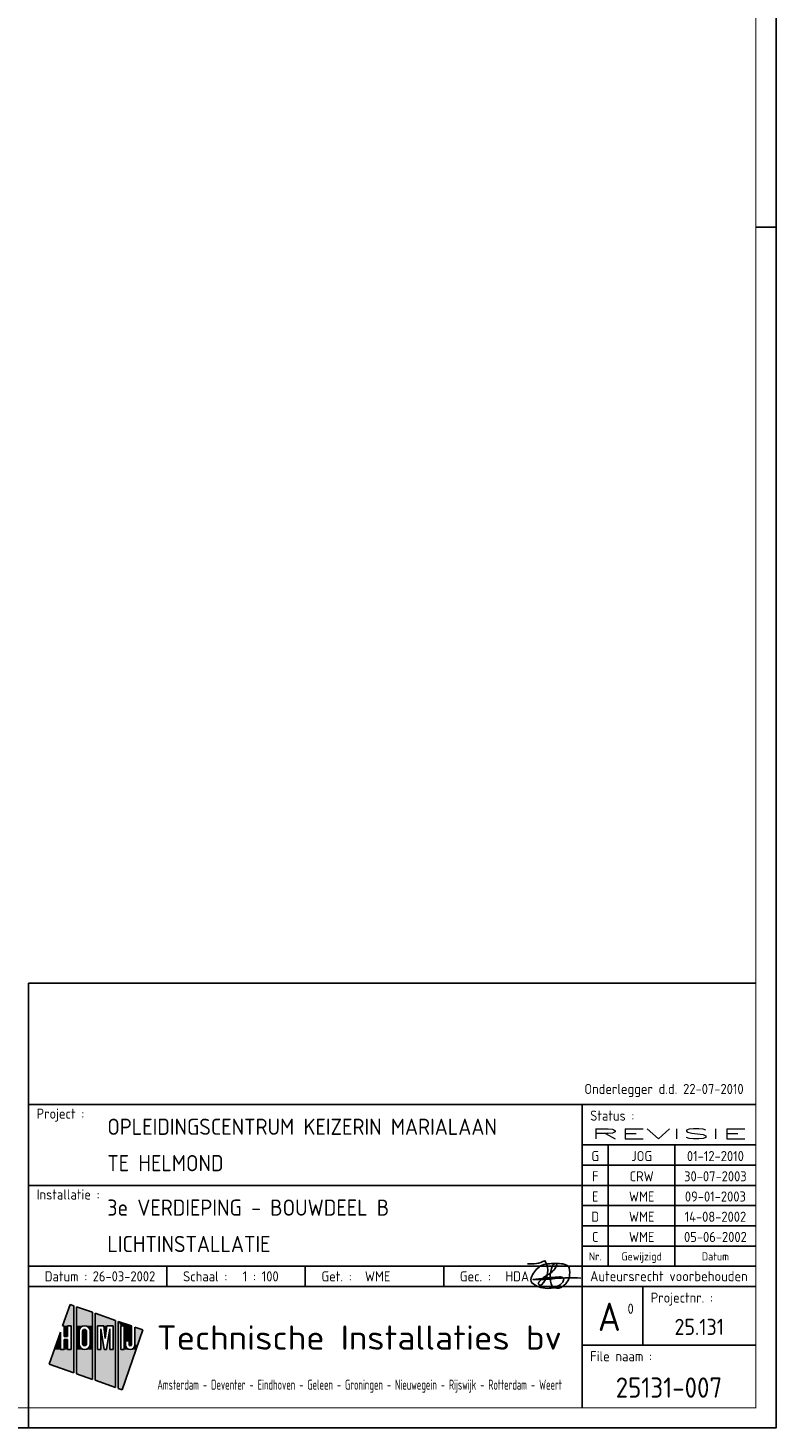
# Model space of a CAD drawing. Header units: millimetres. Extents: x 92017 to 243086, y 190 to 84290.
# Tile 14 of 19: x 224572 to 243086, y 190 to 34814. Entities that reach past the tile are written whole.
import ezdxf
from ezdxf.enums import TextEntityAlignment as Align

# ---------------------------------------------------------------- set-up
doc = ezdxf.new("R2010")
doc.units = ezdxf.units.MM
doc.header["$LTSCALE"] = 100
doc.layers.get('0').update_dxf_attribs({"linetype": 'CONTINUOUS'})
for name, color, linetype in [('02-61-50-lijn050', 90, 'CONTINUOUS'), ('EB63202-_ATTRIB', 2, 'CONTINUOUS'), ('LIJN025', 10, 'CONTINUOUS'), ('LIJN050', 90, 'CONTINUOUS'), ('TEKST18', 210, 'CONTINUOUS'), ('TEKST25', 10, 'CONTINUOUS'), ('TEKST35', 50, 'CONTINUOUS'), ('TEKST50', 90, 'CONTINUOUS'), ('TEKST70', 130, 'CONTINUOUS')]:
    doc.layers.add(name, color=color, linetype=linetype)
doc.styles.add('HELV', font='ISO.SHX')
doc.styles.add('ISO', font='ISO.SHX')
doc.styles.add('MAATVOERING', font='iso.shx')
doc.styles.add('ROMAND', font='romand')

# ---------------------------------------------------------------- blocks, each defined once
blk = doc.blocks.new('A0-GE')
at = {"layer": 'LIJN025'}
for p, q in [((1495, 297), (1500, 297)), ((1315, 80), (1495, 80)), ((1452, 80), (1452, 5)), ((1452, 70), (1495, 70)), ((1458.5, 70), (1458.5, 40)), ((1475, 70), (1475, 40)), ((1452, 65), (1495, 65)), ((1315, 60), (1452, 60)), ((1452, 60), (1495, 60)), ((1452, 55), (1495, 55)), ((1452, 50), (1495, 50)), ((1452, 45), (1495, 45)), ((1315, 40), (1495, 40)), ((1349.25, 35), (1349.25, 40)), ((1383.5, 35), (1383.5, 40)), ((1417.75, 35), (1417.75, 40)), ((1315, 35), (1495, 35)), ((1467, 35), (1467, 20.5)), ((1325.28, 30.55), (1323.44, 25.28)), ((1326.23, 30.22), (1325.28, 30.55)), ((1326.23, 13.64), (1326.23, 30.22)), ((1330.81, 28.62), (1326.85, 30)), ((1326.85, 30), (1326.85, 13.42)), ((1330.81, 12.03), (1330.81, 28.62)), ((1336.53, 26.61), (1331.49, 28.38)), ((1331.49, 28.38), (1331.49, 11.8)), ((1323.44, 25.28), (1323.78, 25.28)), ((1323.78, 25.28), (1323.78, 22.62)), ((1324.68, 25.28), (1325.58, 25.28)), ((1324.68, 22.62), (1324.68, 25.28)), ((1325.58, 25.28), (1325.58, 19.41)), ((1327.51, 23.91), (1327.61, 24.43)), ((1327.61, 24.43), (1327.9, 24.86)), ((1327.9, 24.86), (1328.35, 25.18)), ((1328.35, 25.18), (1328.88, 25.28)), ((1328.46, 24.14), (1328.63, 24.32)), ((1328.63, 24.32), (1328.89, 24.39)), ((1328.88, 25.28), (1329.41, 25.18)), ((1328.89, 24.39), (1329.13, 24.32)), ((1329.13, 24.32), (1329.31, 24.14)), ((1329.41, 25.18), (1329.85, 24.88)), ((1329.85, 24.88), (1330.14, 24.45)), ((1330.14, 24.45), (1330.25, 23.91)), ((1332.1, 19.41), (1332.1, 25.28)), ((1332.1, 25.28), (1333.62, 25.28)), ((1333.72, 19.41), (1332.87, 24.56)), ((1332.87, 24.56), (1332.87, 19.41)), ((1333.62, 25.28), (1334, 22.14)), ((1334, 22.14), (1334.38, 25.28)), ((1335.15, 24.56), (1334.29, 19.41)), ((1334.38, 25.28), (1335.92, 25.28)), ((1335.15, 19.41), (1335.15, 24.56)), ((1335.92, 25.28), (1335.92, 19.41)), ((1336.53, 10.03), (1336.53, 26.61)), ((1340.46, 25.24), (1337.21, 26.37)), ((1337.21, 26.37), (1337.21, 9.79)), ((1337.81, 19.41), (1337.81, 25.28)), ((1337.81, 25.28), (1338.69, 25.28)), ((1338.14, 9.47), (1343.31, 24.24)), ((1338.69, 25.28), (1338.69, 19.41)), ((1340.46, 20.62), (1340.46, 25.24)), ((1343.31, 24.24), (1341.31, 24.94)), ((1341.31, 24.94), (1341.31, 20.61)), ((1322.88, 23.67), (1320.11, 15.78)), ((1322.88, 19.41), (1322.88, 23.67)), ((1323.78, 22.62), (1324.68, 22.62)), ((1324.68, 21.86), (1323.78, 21.86)), ((1323.78, 21.86), (1323.78, 19.41)), ((1324.68, 19.41), (1324.68, 21.86)), ((1327.51, 20.8), (1327.51, 23.91)), ((1327.61, 20.28), (1327.51, 20.8)), ((1328.39, 23.89), (1328.46, 24.14)), ((1328.39, 20.81), (1328.39, 23.89)), ((1328.45, 20.57), (1328.39, 20.81)), ((1329.31, 24.14), (1329.38, 23.89)), ((1329.38, 20.81), (1329.32, 20.56)), ((1329.38, 23.89), (1329.38, 20.81)), ((1330.25, 20.8), (1330.15, 20.26)), ((1330.25, 23.91), (1330.25, 20.8)), ((1339.02, 20.61), (1339.02, 21.54)), ((1339.02, 21.54), (1339.88, 21.54)), ((1339.88, 21.54), (1339.88, 20.62)), ((1323.78, 19.41), (1322.88, 19.41)), ((1325.58, 19.41), (1324.68, 19.41)), ((1327.91, 19.82), (1327.61, 20.28)), ((1328.37, 19.52), (1327.91, 19.82)), ((1328.91, 19.41), (1328.37, 19.52)), ((1328.64, 20.38), (1328.45, 20.57)), ((1328.89, 20.32), (1328.64, 20.38)), ((1329.14, 20.38), (1328.89, 20.32)), ((1329.43, 19.53), (1328.91, 19.41)), ((1329.32, 20.56), (1329.14, 20.38)), ((1329.86, 19.83), (1329.43, 19.53)), ((1330.15, 20.26), (1329.86, 19.83)), ((1332.87, 19.41), (1332.1, 19.41)), ((1334.29, 19.41), (1333.72, 19.41)), ((1335.92, 19.41), (1335.15, 19.41)), ((1338.69, 19.41), (1337.81, 19.41)), ((1339.09, 20.16), (1339.02, 20.61)), ((1339.34, 19.76), (1339.09, 20.16)), ((1339.7, 19.5), (1339.34, 19.76)), ((1340.16, 19.41), (1339.7, 19.5)), ((1339.88, 20.62), (1339.97, 20.41)), ((1339.97, 20.41), (1340.17, 20.33)), ((1340.61, 19.5), (1340.16, 19.41)), ((1340.17, 20.33), (1340.37, 20.41)), ((1340.37, 20.41), (1340.46, 20.62)), ((1340.99, 19.77), (1340.61, 19.5)), ((1341.24, 20.17), (1340.99, 19.77)), ((1341.31, 20.61), (1341.24, 20.17)), ((1452, 20.5), (1495, 20.5)), ((1320.11, 15.78), (1326.23, 13.64)), ((1326.85, 13.42), (1330.81, 12.03)), ((1331.49, 11.8), (1336.53, 10.03)), ((1337.21, 9.79), (1338.14, 9.47)), ((1315, 0), (1315, 5))]:
    blk.add_line(p, q, dxfattribs=at)
blk.add_lwpolyline([(1500, 841), (1500, 0), (311, 0), (311, 841)], close=True, dxfattribs=at)
for points in [[(1323.44, 25.28), (1325.28, 30.55), (1326.23, 25.28), (1326.23, 30.22)], [(1326.85, 25.28), (1326.85, 30), (1330.81, 25.28), (1330.81, 28.62)], [(1331.49, 25.28), (1331.49, 28.38), (1336.53, 25.28), (1336.53, 26.61)], [(1323.78, 22.62), (1323.78, 25.28), (1324.68, 22.62), (1324.68, 25.28)], [(1325.58, 19.41), (1325.58, 25.28), (1326.23, 19.41), (1326.23, 25.28)], [(1326.85, 23.91), (1326.85, 25.28), (1327.51, 23.91), (1327.61, 24.43)], [(1327.61, 24.43), (1326.85, 25.28), (1327.9, 24.86), (1326.85, 25.28)], [(1327.9, 24.86), (1326.85, 25.28), (1328.35, 25.18), (1326.85, 25.28)], [(1328.35, 25.18), (1326.85, 25.28), (1328.88, 25.28), (1326.85, 25.28)], [(1328.46, 24.14), (1328.63, 24.32), (1329.31, 24.14), (1329.13, 24.32)], [(1328.63, 24.32), (1328.89, 24.39), (1329.13, 24.32), (1328.89, 24.39)], [(1329.41, 25.18), (1328.88, 25.28), (1329.41, 25.18), (1330.81, 25.28)], [(1329.85, 24.88), (1329.41, 25.18), (1329.85, 24.88), (1330.81, 25.28)], [(1330.14, 24.45), (1329.85, 24.88), (1330.14, 24.45), (1330.81, 25.28)], [(1330.25, 23.91), (1330.14, 24.45), (1330.81, 23.91), (1330.81, 25.28)], [(1331.49, 19.41), (1331.49, 25.28), (1332.1, 19.41), (1332.1, 25.28)], [(1332.87, 19.41), (1332.87, 24.56), (1333.72, 19.41), (1332.87, 24.56)], [(1334, 22.14), (1333.62, 25.28), (1334, 22.14), (1334.38, 25.28)], [(1334.29, 19.41), (1335.15, 24.56), (1335.15, 19.41), (1335.15, 24.56)], [(1335.92, 19.41), (1335.92, 25.28), (1336.53, 19.41), (1336.53, 25.28)], [(1337.21, 19.41), (1337.21, 26.37), (1337.81, 19.41), (1337.81, 25.28)], [(1337.81, 25.28), (1337.21, 26.37), (1338.69, 25.28), (1337.21, 26.37)], [(1338.69, 25.28), (1337.21, 26.37), (1340.46, 25.24), (1337.21, 26.37)], [(1338.69, 25.24), (1338.69, 25.28), (1340.46, 25.24)], [(1338.69, 21.54), (1338.69, 25.24), (1340.46, 21.54), (1340.46, 25.24)], [(1341.31, 20.61), (1341.31, 24.94), (1342.04, 20.61), (1343.31, 24.24)], [(1321.39, 19.41), (1322.88, 23.67), (1322.88, 19.41), (1322.88, 23.67)], [(1323.78, 19.41), (1323.78, 21.86), (1324.68, 19.41), (1324.68, 21.86)], [(1326.85, 20.8), (1326.85, 23.91), (1327.51, 20.8), (1327.51, 23.91)], [(1326.85, 19.41), (1326.85, 20.8), (1326.85, 19.41), (1327.51, 20.8)], [(1326.85, 19.41), (1327.51, 20.8), (1326.85, 19.41), (1327.61, 20.28)], [(1328.39, 23.89), (1328.46, 24.14), (1329.38, 23.89), (1329.31, 24.14)], [(1328.39, 20.81), (1328.39, 23.89), (1329.38, 20.81), (1329.38, 23.89)], [(1328.45, 20.57), (1328.39, 20.81), (1329.32, 20.56), (1329.38, 20.81)], [(1330.81, 19.41), (1330.15, 20.26), (1330.81, 20.8), (1330.25, 20.8)], [(1330.25, 20.8), (1330.25, 23.91), (1330.81, 20.8), (1330.81, 23.91)], [(1338.69, 19.41), (1338.69, 21.54), (1339.02, 20.61), (1339.02, 21.54)], [(1339.02, 20.61), (1339.02, 21.54), (1339.09, 20.16), (1339.02, 20.61)], [(1339.88, 20.62), (1339.88, 21.54), (1339.97, 20.41), (1339.88, 21.54)], [(1339.97, 20.41), (1339.88, 21.54), (1340.17, 20.33), (1339.88, 21.54)], [(1340.17, 20.33), (1339.88, 21.54), (1340.37, 20.41), (1339.88, 21.54)], [(1340.37, 20.41), (1339.88, 21.54), (1340.46, 20.62), (1339.88, 21.54)], [(1340.46, 20.62), (1339.88, 21.54), (1340.46, 20.62), (1340.46, 21.54)], [(1320.11, 15.78), (1321.39, 19.41), (1326.23, 13.64), (1326.23, 19.41)], [(1326.85, 19.41), (1327.61, 20.28), (1326.85, 19.41), (1327.91, 19.82)], [(1326.85, 19.41), (1327.91, 19.82), (1326.85, 19.41), (1328.37, 19.52)], [(1326.85, 19.41), (1328.37, 19.52), (1326.85, 19.41), (1328.91, 19.41)], [(1326.85, 13.42), (1326.85, 19.41), (1330.81, 12.03), (1330.81, 19.41)], [(1328.64, 20.38), (1328.45, 20.57), (1329.14, 20.38), (1329.32, 20.56)], [(1328.89, 20.32), (1328.64, 20.38), (1328.89, 20.32), (1329.14, 20.38)], [(1328.91, 19.41), (1329.43, 19.53), (1328.91, 19.41), (1330.81, 19.41)], [(1329.43, 19.53), (1329.86, 19.83), (1329.43, 19.53), (1330.81, 19.41)], [(1329.86, 19.83), (1330.15, 20.26), (1329.86, 19.83), (1330.81, 19.41)], [(1331.49, 11.8), (1331.49, 19.41), (1336.53, 10.03), (1336.53, 19.41)], [(1337.21, 9.79), (1337.21, 19.41), (1338.14, 9.47), (1341.62, 19.41)], [(1338.69, 19.41), (1339.02, 20.61), (1338.69, 19.41), (1339.09, 20.16)], [(1338.69, 19.41), (1339.09, 20.16), (1338.69, 19.41), (1339.34, 19.76)], [(1338.69, 19.41), (1339.34, 19.76), (1338.69, 19.41), (1339.7, 19.5)], [(1338.69, 19.41), (1339.7, 19.5), (1338.69, 19.41), (1340.16, 19.41)], [(1340.16, 19.41), (1341.62, 19.41), (1340.61, 19.5), (1341.62, 19.41)], [(1341.62, 19.41), (1340.61, 19.5), (1341.62, 19.41), (1340.99, 19.77)], [(1341.62, 19.41), (1340.99, 19.77), (1342.04, 20.61), (1341.24, 20.17)], [(1341.24, 20.17), (1341.31, 20.61), (1341.24, 20.17), (1342.04, 20.61)]]:
    blk.add_solid(points, dxfattribs=at)
at = {"layer": 'LIJN050'}
for p, q in [((1495, 110), (1315, 110)), ((1315, 110), (1315, 5))]:
    blk.add_line(p, q, dxfattribs=at)
at = {"layer": 'LIJN050', "const_width": 0.2}
blk.add_lwpolyline([(1495, 836), (336, 836), (336, 5), (1495, 5)], close=True, dxfattribs=at)
at = {"layer": 'TEKST18', "style": 'ISO'}
for s, p in [('Nr.', (1455.25, 41.43)), ('Gewijzigd', (1466.75, 41.43)), ('Datum', (1485, 41.43))]:
    blk.add_text(s, height=2, dxfattribs=at).set_placement(p, align=Align.CENTER)
at = {"layer": 'TEKST18', "style": 'ISO', "width": 0.67468}
blk.add_text('Amsterdam - Deventer - Eindhoven - Geleen - Groningen - Nieuwegein - Rijswijk - Rotterdam - Weert', height=2.5, dxfattribs=at).set_placement((1346.88, 9.47), (1447, 9.47), align=Align.FIT)
at = {"layer": 'TEKST25', "style": 'ISO'}
for s, p in [('Project :', (1317, 76.5)), ('Status :', (1454, 76)), ('Installatie :', (1317, 56.5)), ('Datum :', (1319, 36.25)), ('Schaal :', (1353.25, 36.25)), ('Get. :', (1387.5, 36.25)), ('Gec. :', (1421.75, 36.25)), ('Projectnr. :', (1469, 31)), ('File naam :', (1454, 16.5))]:
    blk.add_text(s, height=2.5, dxfattribs=at).set_placement(p)
at = {"layer": 'TEKST25', "style": 'ISO', "width": 1.015814}
blk.add_text('Auteursrecht voorbehouden', height=2.5, dxfattribs=at).set_placement((1454, 36.3), (1493, 36.3), align=Align.FIT)
at = {"layer": 'TEKST25', "style": 'ROMAND', "width": 2.899115}
blk.add_attdef('STATUS', text='', height=2.5, dxfattribs=at).set_placement((1454, 71.5), (1493, 71.5), align=Align.FIT)
at = {"layer": 'TEKST25', "style": 'ISO'}
for tag, p in [('E', (1455.25, 66)), ('NAAM-E', (1466.75, 66)), ('DATUM-E', (1485, 66)), ('D', (1455.25, 61)), ('NAAM-D', (1466.75, 61)), ('DATUM-D', (1485, 61)), ('C', (1455.25, 56)), ('NAAM-C', (1466.75, 56)), ('DATUM-C', (1485, 56)), ('B', (1455.25, 51)), ('NAAM-B', (1466.75, 51)), ('DATUM-B', (1485, 51)), ('A', (1455.25, 46)), ('NAAM-A', (1466.75, 46)), ('DATUM-A', (1485, 46))]:
    blk.add_attdef(tag, text='', height=2.5, dxfattribs=at).set_placement(p, align=Align.CENTER)
for tag, p in [('DATUM', (1332.75, 36.25)), ('SCHAAL', (1368, 36.25)), ('GETEKEND', (1398.25, 36.25)), ('GECONTOL.', (1433, 36.25)), ('FORMAAT', (1463.25, 28.25))]:
    blk.add_attdef(tag, p, '', height=2.5, dxfattribs=at)
at = {"layer": 'TEKST35', "style": 'ISO'}
for tag, p in [('PROJECT', (1334.5, 72.5)), ('PLAATS', (1334.5, 63.5)), ('INSTALLATIE-REGEL1', (1334.5, 52.5)), ('INSTALLATIE-REGEL2', (1334.5, 43.5))]:
    blk.add_attdef(tag, p, '', height=4, dxfattribs=at)
blk.add_attdef('PROJ.NR.', text='', height=4, dxfattribs=at).set_placement((1481, 23), align=Align.CENTER)
at = {"layer": 'TEKST50', "style": 'HELV', "width": 1.169753}
blk.add_text('Technische Installaties bv', height=6, dxfattribs=at).set_placement((1346.72, 19.36), (1446.99, 19.36), align=Align.FIT)
at = {"layer": 'TEKST50', "style": 'ISO'}
blk.add_attdef('FILE-NAAM', text='', height=5, dxfattribs=at).set_placement((1473.5, 7.5), align=Align.CENTER)
at = {"layer": 'TEKST70', "style": 'HELV'}
blk.add_text('A', height=7, dxfattribs=at).set_placement((1458.75, 24), align=Align.CENTER)
blk = doc.blocks.new('PRHDA')
at = {"layer": '02-61-50-lijn050', "color": 50, "linetype": 'ByBlock', "flags": 128}
blk.add_lwpolyline([(-70, 246, 0.043806), (-705, 234, -0.031193), (-1253, 209), (-809, 257, 0.003454), (-595, 274, -0.231177), (-497, 236, -0.175519), (-494, 194, -0.153375), (-552, 106, -0.056813), (-651, 43, -0.100205), (-852, -8, -0.16296), (-1242, 100, -0.379529), (-1301, 251, -0.14016), (-1100, 518, -0.143334), (-940, 590, -0.06258), (-558, 601, -0.12688), (-385, 542, -0.169413), (-357, 496, -0.095564), (-353, 276, -0.080055), (-384, 187, -0.126486), (-523, 35, -0.214891), (-713, 6, -0.203106), (-762, 34, -0.121177), (-821, 172, -0.121604), (-801, 453, -0.010614), (-783, 511, -0.021915), (-760, 562, -0.15615), (-707, 606, -0.050224), (-686, 611, -0.295436), (-670, 603, -0.250173), (-667, 558, -0.167384), (-891, 324, 0.121525), (-1106, 142, 0.14194), (-1116, 115, 0.153562), (-1114, 98, 0.520832), (-1040, 81, 0.362036), (-958, 675, -0.145439), (-1391, 601)], format="xyb", dxfattribs=at)

msp = doc.modelspace()

# ---------------------------------------------------------------- block references
ref = msp.add_blockref('A0-GE', (93086, 190), dxfattribs=dict(xscale=100, yscale=100, zscale=100))
ref.add_attrib('PROJECT', 'OPLEIDINGSCENTRUM KEIZERIN MARIALAAN', (226536, 7440), dxfattribs={"layer": 'TEKST35', "height": 400, "style": 'ISO'})
ref.add_attrib('PLAATS', 'TE HELMOND', (226536, 6540), dxfattribs={"layer": 'TEKST35', "height": 400, "style": 'ISO'})
ref.add_attrib('INSTALLATIE-REGEL1', '3e VERDIEPING - BOUWDEEL B', (226536, 5440), dxfattribs={"layer": 'TEKST35', "height": 400, "style": 'ISO'})
ref.add_attrib('INSTALLATIE-REGEL2', 'LICHTINSTALLATIE', (226536, 4540), dxfattribs={"layer": 'TEKST35', "height": 400, "style": 'ISO'})
ref.add_attrib('PROJ.NR.', '25.131', dxfattribs={"layer": 'TEKST35', "height": 400, "style": 'ISO'}).set_placement((241186, 2490), align=Align.CENTER)
ref.add_attrib('FILE-NAAM', '25131-007', dxfattribs={"layer": 'TEKST50', "height": 500, "style": 'ISO'}).set_placement((240436, 940), align=Align.CENTER)
ref.add_attrib('DATUM', '26-03-2002', (226174, 3815), dxfattribs={"layer": 'TEKST25', "height": 250, "style": 'ISO'})
ref.add_attrib('SCHAAL', '1 : 100', (229886, 3815), dxfattribs={"layer": 'TEKST25', "height": 250, "style": 'ISO'})
ref.add_attrib('GETEKEND', 'WME', (232911, 3815), dxfattribs={"layer": 'TEKST25', "height": 250, "style": 'ISO'})
ref.add_attrib('GECONTOL.', 'HDA', (236386, 3815), dxfattribs={"layer": 'TEKST25', "height": 250, "style": 'ISO'})
ref.add_attrib('STATUS', 'REVISIE', dxfattribs={"layer": 'TEKST25', "height": 250, "style": 'ROMAND', "width": 2.899115}).set_placement((238486, 7340), (242386, 7340), align=Align.FIT)
ref.add_attrib('FORMAAT', '0', (239411, 3015), dxfattribs={"layer": 'TEKST25', "height": 250, "style": 'ISO'})
ref.add_attrib('A', 'C', dxfattribs={"layer": 'TEKST25', "height": 250, "style": 'ISO'}).set_placement((238611, 4790), align=Align.CENTER)
ref.add_attrib('NAAM-A', 'WME', dxfattribs={"layer": 'TEKST25', "height": 250, "style": 'ISO'}).set_placement((239761, 4790), align=Align.CENTER)
ref.add_attrib('DATUM-A', '05-06-2002', dxfattribs={"layer": 'TEKST25', "height": 250, "style": 'ISO'}).set_placement((241586, 4790), align=Align.CENTER)
ref.add_attrib('B', 'D', dxfattribs={"layer": 'TEKST25', "height": 250, "style": 'ISO'}).set_placement((238611, 5290), align=Align.CENTER)
ref.add_attrib('NAAM-B', 'WME', dxfattribs={"layer": 'TEKST25', "height": 250, "style": 'ISO'}).set_placement((239761, 5290), align=Align.CENTER)
ref.add_attrib('DATUM-B', '14-08-2002', dxfattribs={"layer": 'TEKST25', "height": 250, "style": 'ISO'}).set_placement((241586, 5290), align=Align.CENTER)
ref.add_attrib('C', 'E', dxfattribs={"layer": 'TEKST25', "height": 250, "style": 'ISO'}).set_placement((238611, 5790), align=Align.CENTER)
ref.add_attrib('NAAM-C', 'WME', dxfattribs={"layer": 'TEKST25', "height": 250, "style": 'ISO'}).set_placement((239761, 5790), align=Align.CENTER)
ref.add_attrib('DATUM-C', '09-01-2003', dxfattribs={"layer": 'TEKST25', "height": 250, "style": 'ISO'}).set_placement((241586, 5790), align=Align.CENTER)
ref.add_attrib('D', 'F', dxfattribs={"layer": 'TEKST25', "height": 250, "style": 'ISO'}).set_placement((238611, 6290), align=Align.CENTER)
ref.add_attrib('NAAM-D', 'CRW', dxfattribs={"layer": 'TEKST25', "height": 250, "style": 'ISO'}).set_placement((239761, 6290), align=Align.CENTER)
ref.add_attrib('DATUM-D', '30-07-2003', dxfattribs={"layer": 'TEKST25', "height": 250, "style": 'ISO'}).set_placement((241586, 6290), align=Align.CENTER)
ref.add_attrib('E', 'G', dxfattribs={"layer": 'TEKST25', "height": 250, "style": 'ISO'}).set_placement((238611, 6790), align=Align.CENTER)
ref.add_attrib('NAAM-E', 'JOG', dxfattribs={"layer": 'TEKST25', "height": 250, "style": 'ISO'}).set_placement((239761, 6790), align=Align.CENTER)
ref.add_attrib('DATUM-E', '01-12-2010', dxfattribs={"layer": 'TEKST25', "height": 250, "style": 'ISO'}).set_placement((241586, 6790), align=Align.CENTER)
at = {"layer": 'EB63202-_ATTRIB'}
msp.add_blockref('PRHDA', (238324, 3652), dxfattribs=at)

# ---------------------------------------------------------------- texts
at = {"layer": 'TEKST25', "style": 'MAATVOERING'}
for s, p in [('ARM. E2, TYPE: EBRME 236 SG-BAP - REVG/LS (COMPUTERR. + DAGLICHTREGELING)', (211960, 28250)), ('ARM. E4, TYPE: EBRME 236 A - REVG/LS (OVERIGERUIMTES + DAGLICHTREGELING)', (211960, 27542)), ('Onderlegger d.d. 22-07-2010', (238342, 8450))]:
    msp.add_text(s, height=250, dxfattribs=at).set_placement(p)

doc.saveas('drawing.dxf')
